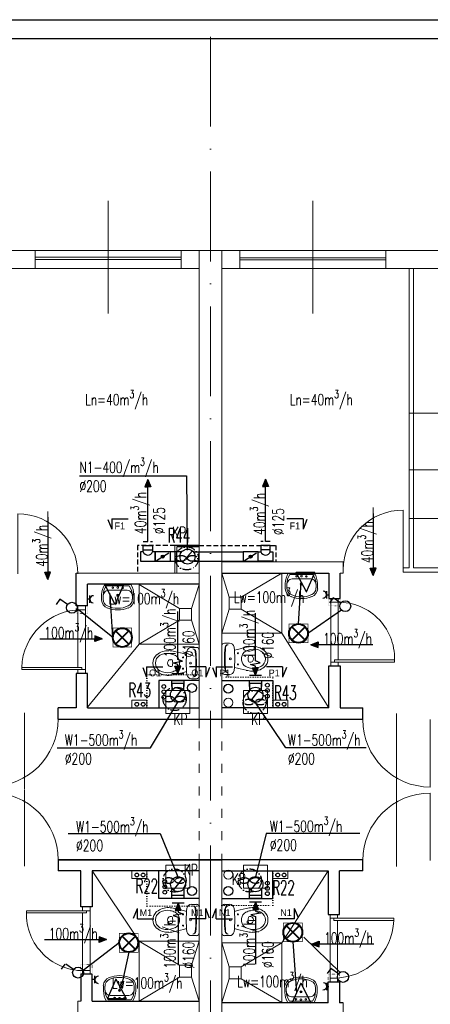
# Model space of a CAD drawing. Header units: millimetres. Extents: x -6513 to 30474, y -6915 to 65597.
# Tile 149 of 256: x -1906 to -1358, y 19491 to 20806. Entities that reach past the tile are written whole.
import ezdxf
from ezdxf.enums import TextEntityAlignment as Align

# ---------------------------------------------------------------- set-up
doc = ezdxf.new("R2010")
doc.units = ezdxf.units.MM
for name, pattern in [('ACAD_ISO03W100', [30, 12, -18]), ('ACAD_ISO10W100', [18, 12, -3, 0, -3]), ('DASHED', [19.05, 12.7, -6.35]), ('DOT', [6.35, 0, -6.35])]:
    doc.linetypes.add(name, pattern=pattern)
doc.layers.get('0').update_dxf_attribs({"color": 8})
for name, color, linetype in [('A200_General07', 8, 'Continuous'), ('A200_General08', 8, 'Continuous'), ('A270_text04', 8, 'Continuous'), ('A_obudowy', 8, 'Continuous'), ('DB_inst_pomocn', 8, 'Continuous'), ('DB_WM_nawiew-opis', 8, 'Continuous')]:
    doc.layers.add(name, color=color, linetype=linetype)
for name, color, linetype, lineweight in [('A_cienka', 8, 'Continuous', 5), ('A_linia przekroj', 8, 'Continuous', 25), ('A_osie', 8, 'ACAD_ISO10W100', 5), ('A_przerywana', 8, 'ACAD_ISO03W100', 5), ('A_widok', 8, 'Continuous', 13), ('cieńkie', 8, 'Continuous', 9), ('DB-WM-nawiew-opis', 8, 'Continuous', 25), ('DB-WM-nawiew-opis-odnośnik', 8, 'Continuous', 30), ('DB-WM-wywiew-opis', 8, 'Continuous', 25), ('DB-WM-wywiew-opis-odnośnik', 8, 'Continuous', 30), ('DB_WM_nawiew', 8, 'Continuous', 30), ('DB_WM_wywiew', 8, 'Continuous', 30), ('DB_WM_ścianka nowa', 8, 'Continuous', 25), ('E_gniazda wtykowe', 1, 'Continuous', 30), ('E_oświetlenie', 1, 'Continuous', 30), ('E_technologia', 1, 'ACAD_ISO10W100', 30), ('noew ściany archwig', 8, 'Continuous', 9), ('R-TABELKA', 8, 'Continuous', 25), ('snitarne archwig nowe', 8, 'Continuous', 9), ('Stolarka ARCHWIG', 8, 'Continuous', 5), ('widokowe ARCHWIG', 8, 'Continuous', 5), ('wyburzenia', 8, 'DOT', 20), ('Ściany ARCHWIG', 8, 'Continuous', 30)]:
    doc.layers.add(name, color=color, linetype=linetype, lineweight=lineweight)
doc.styles.add('BRH', font='txt')
doc.styles.add('SIMPLEXD', font='SIMPLEX.SHX', dxfattribs={"width": 0.6})
doc.styles.get("Standard").update_dxf_attribs({"font": 'txt.shx', "width": 0.9})

# ---------------------------------------------------------------- blocks, each defined once
blk = doc.blocks.new('drzwi schem')
at = {"color": 252, "ltscale": 10}
blk.add_line((0.5, -0.093), (0.5, 1.04), dxfattribs=at)
at = {"color": 252}
blk.add_line((0, 0), (0, 1), dxfattribs=at)
blk.add_arc((0, 0), 1, 0, 90, dxfattribs=at)
blk = doc.blocks.new('klop oli 2')
at = {"layer": 'snitarne archwig nowe', "color": 252}
for p, q in [((0, 17.2), (0, 0)), ((3.8, 20.9), (10.5, 20.9)), ((0, -17.2), (0, 0)), ((3.8, 0), (3.8, 1)), ((3.8, 0), (3.8, -1)), ((38.9, 4.5), (37, 4.5)), ((38.9, -4.5), (37, -4.5)), ((3.8, -20.9), (10.5, -20.9))]:
    blk.add_line(p, q, dxfattribs=at)
for centre, radius in [((11.5, 0), 1.27), ((11.5, 0), 1.27), ((21.6, 7.5), 0.706), ((21.6, -7.5), 0.706)]:
    blk.add_circle(centre, radius, dxfattribs=at)
for centre, radius, start, end in [((3.8, 17.2), 3.76, 90, 180), ((144.9, 0), 141.2, 173.7281, 180), ((144.9, 0), 140.5, 173.6694, 180), ((8.4, 15), 3.76, 90, 173.7281), ((9, 15.1), 3.76, 100.2428, 173.7859), ((10.5, 14.9), 6.02, 6.7931, 90), ((-114.7, 0), 132.1, 0, 6.7931), ((80, -215.2), 235.3, 101.5744, 105.544), ((44.8, -39.8), 56.5, 94.3794, 102.2907), ((41.4, -8), 24.5, 51.2869, 92.3028), ((144.9, 0), 141.2, 180, 186.2719), ((144.9, 0), 140.5, 180, 186.3306), ((-114.7, 0), 132.1, 353.2069, 0), ((43.3, 0), 16.9, 173.7581, 180), ((43.3, 0), 16.9, 180, 186.2419), ((37.3, 0.7), 10.9, 117.4027, 173.7581), ((43.1, -10.6), 23.5, 101.6195, 117.4027), ((63.6, 0), 28.2, 173.3508, 180), ((63.6, 0), 28.2, 180, 186.6492), ((37, 3.1), 1.41, 90, 173.3508), ((42.4, -7.4), 20.3, 60.8839, 101.6195), ((38.9, 1.7), 2.82, 36.8699, 90), ((36.6, 0), 5.65, 0, 36.8699), ((36.6, 0), 5.65, 323.1301, 0), ((46.6, 0), 11.8, 0, 60.8839), ((46.6, 0), 11.8, 299.1161, 0), ((46.6, 0), 15.1, 0, 47.5638), ((46.6, 0), 15.1, 312.4362, 0), ((80, 215.2), 235.3, 254.456, 258.4256), ((37.3, -0.7), 10.9, 186.2419, 242.5973), ((43.1, 10.6), 23.5, 242.5973, 258.3805), ((37, -3.1), 1.41, 186.6492, 270), ((42.4, 7.4), 20.3, 258.3805, 299.1161), ((38.9, -1.7), 2.82, 270, 323.1301), ((41.4, 8), 24.5, 267.6972, 308.7131), ((3.8, -17.2), 3.76, 180, 270), ((8.4, -15), 3.76, 186.2719, 270), ((9, -15.1), 3.76, 186.2141, 259.7572), ((10.5, -14.9), 6.02, 270, 353.2069), ((44.8, 39.8), 56.5, 257.7093, 265.6206)]:
    blk.add_arc(centre, radius, start, end, dxfattribs=at)
blk = doc.blocks.new('umywalka oli2')
at = {"layer": 'snitarne archwig nowe', "color": 252}
for p, q in [((0, 17.6), (0, 0)), ((2, 15.4), (2, 0)), ((20.9, 21.6), (13.7, 21.6)), ((0, 0), (0, -17.6)), ((2, 0), (2, -15.4)), ((7.9, 0), (7.9, 10.8)), ((7.9, -10.8), (7.9, 0)), ((13.7, -21.6), (20.9, -21.6))]:
    blk.add_line(p, q, dxfattribs=at)
for centre, radius in [((4.1, 0), 1.11), ((4.5, 6.6), 0.994), ((14.5, 0), 1.48), ((14.5, 0), 0.946), ((4.5, -6.6), 0.994)]:
    blk.add_circle(centre, radius, dxfattribs=at)
for centre, radius, start, end in [((15.6, -9.9), 31.5, 93.3155, 119.5931), ((14.2, -1.1), 20.5, 88.5847, 126.5008), ((15.3, 12), 7.48, 91.7023, 188.8292), ((17.3, -1.9), 21.5, 82.9063, 97.0937), ((20.4, 10.2), 9.2, 23.1986, 92.7468), ((20.2, 9.5), 12.2, 20.9395, 86.4287), ((-1.2, 0), 33.1, 360, 24.6987), ((-3.2, 0), 37.4, 360, 21.6896), ((-1.2, 0), 33.1, 335.3013, 0), ((-3.2, 0), 37.4, 338.3104, 0), ((15.3, -12), 7.48, 171.1708, 268.2977), ((15.6, 9.9), 31.5, 240.4069, 266.6845), ((14.2, 1.1), 20.5, 233.4992, 271.4153), ((17.3, 1.9), 21.5, 262.9063, 277.0937), ((20.4, -10.2), 9.2, 267.2532, 336.8014), ((20.2, -9.5), 12.2, 273.5713, 339.0605)]:
    blk.add_arc(centre, radius, start, end, dxfattribs=at)
blk = doc.blocks.new('A$C2355049C')
at = {"layer": 'DB-WM-nawiew-opis-odnośnik'}
h = blk.add_hatch(color=256, dxfattribs=at)
h.paths.add_polyline_path([(0, -9.8), (3.9, -9.8), (0, 0)])
h.paths.add_polyline_path([(0, 0), (-3.9, -9.8), (0, -9.8)])
at = {"layer": 'DB-WM-nawiew-opis-odnośnik', "flags": 128}
for points in [[(0, 0), (-3.9, -9.8), (0, -9.8)], [(0, -82.9), (0, 0)], [(0, 0), (3.9, -9.8), (0, -9.8)]]:
    blk.add_lwpolyline(points, dxfattribs=at)
blk = doc.blocks.new('A$C620C4C60')
at = {"layer": 'DB-WM-wywiew-opis-odnośnik'}
h = blk.add_hatch(color=256, dxfattribs=at)
h.paths.add_polyline_path([(0, 0), (9.8, 3.9), (9.8, 0)])
h.paths.add_polyline_path([(9.8, 0), (9.8, -3.9), (0, 0)])
at = {"layer": 'DB-WM-wywiew-opis-odnośnik', "flags": 128}
for points in [[(0, 0), (9.8, 3.9), (9.8, 0)], [(0, 0), (12.1, 0)], [(0, 0), (9.8, -3.9), (9.8, 0)], [(12.1, 0), (14.4, -6.5), (16.6, 6.4), (18.9, 0)], [(18.9, 0), (82.9, 0)]]:
    blk.add_lwpolyline(points, dxfattribs=at)
blk = doc.blocks.new('Sect Mk right')
at = {"layer": 'A200_General07', "color": 1}
for p, q in [((0, 6.01), (0, -0.21)), ((0, 6.01), (3.92, 6.01)), ((0.29, 7.48), (3.92, 6.01))]:
    blk.add_line(p, q, dxfattribs=at)
at = {"layer": 'A270_text04', "color": 0, "style": 'BRH'}
blk.add_attdef('-', text='', height=4.51, dxfattribs=at).set_placement((1.77, 1.49), align=Align.MIDDLE)
blk = doc.blocks.new('gw1')
at = {"layer": 'E_gniazda wtykowe'}
for p, q in [((99083.8, 55839.3), (99080.1, 55839.3)), ((99083.8, 55833.1), (99083.8, 55845.4))]:
    blk.add_line(p, q, dxfattribs=at)
blk.add_arc((99089.8, 55839), 6.04, 87.7958, 267.7958, dxfattribs=at)
blk = doc.blocks.new('raster')
at = {"layer": 'E_oświetlenie', "lineweight": 40}
for p, q in [((-21.2, 21.2), (21.2, -21.2)), ((21.2, 21.2), (-21.2, -21.2))]:
    blk.add_line(p, q, dxfattribs=at)
at = {"layer": 'E_oświetlenie', "const_width": 2}
blk.add_lwpolyline([(-30, -30), (30, -30), (30, 30), (-30, 30)], close=True, dxfattribs=at)
at = {"layer": 'E_oświetlenie', "lineweight": 40}
blk.add_circle((0, 0), 30, dxfattribs=at)

msp = doc.modelspace()

# ---------------------------------------------------------------- hatches: boundary and pattern name
at = {"layer": 'DB_WM_nawiew'}
h = msp.add_hatch(color=256, dxfattribs=at)
edge = h.paths.add_edge_path()
edge.add_arc((-1715.052, 20088.577), 2, 0, 360)
h = msp.add_hatch(color=256, dxfattribs=at)
edge = h.paths.add_edge_path()
edge.add_arc((-1597.841, 20088.577), 2, 0, 360)

# ---------------------------------------------------------------- linework, layer by layer
at = {"layer": 'A_cienka', "ltscale": 10}
for p, q in [((-1787.946, 20413.178), (-1787.946, 20563.975)), ((-1514.946, 20413.178), (-1514.946, 20563.975))]:
    msp.add_line(p, q, dxfattribs=at)
at = {"layer": 'A_cienka'}
for p, q in [((-2776.446, 20497.577), (2360.554, 20497.577)), ((-2776.446, 20497.577), (4647.554, 20497.577)), ((-1885.446, 20488.577), (-1690.446, 20488.577)), ((-1885.446, 20485.577), (-1690.446, 20485.577)), ((-1417.446, 20487.734), (-1612.446, 20487.734)), ((-1417.446, 20484.734), (-1612.446, 20484.734)), ((-2206.446, 20473.577), (-1666.446, 20473.577)), ((-1636.446, 20473.577), (-1096.446, 20473.577)), ((-1336.446, 20280.329), (-1386.446, 20280.329)), ((-1336.446, 20204.248), (-1386.446, 20204.248)), ((-1336.446, 20139.439), (-1386.446, 20139.439))]:
    msp.add_line(p, q, dxfattribs=at)
at = {"layer": 'A_linia przekroj'}
for p, q in [((-1854.661, 19871.577), (-1854.661, 19886.577)), ((-1478.446, 19886.577), (-1448.232, 19886.577)), ((-1448.232, 19871.577), (-1448.232, 19886.577)), ((-1854.661, 19871.577), (-1636.446, 19871.577)), ((-1854.661, 19871.577), (-1448.232, 19871.577)), ((-1854.661, 19683.577), (-1636.446, 19683.577)), ((-1854.661, 19683.577), (-1854.661, 19668.577)), ((-1448.216, 19683.577), (-1854.661, 19683.577)), ((-1448.216, 19668.577), (-1448.216, 19683.577)), ((-1824.446, 19668.577), (-1854.661, 19668.577)), ((-1448.216, 19668.577), (-1479.446, 19668.577)), ((-1474.353, 19492.577), (-1479.446, 19492.577))]:
    msp.add_line(p, q, dxfattribs=at)
at = {"layer": 'A_obudowy', "linetype": 'DASHED', "ltscale": 0.5}
for p, q in [((-1698.946, 20103.577), (-1748.752, 20103.577)), ((-1748.752, 20103.577), (-1748.752, 20066.577)), ((-1666.446, 20103.577), (-1564.141, 20103.577)), ((-1564.141, 20103.577), (-1564.141, 20081.577))]:
    msp.add_line(p, q, dxfattribs=at)
at = {"layer": 'A_obudowy', "linetype": 'ByBlock'}
for p, q in [((-1666.446, 20103.577), (-1698.946, 20103.577)), ((-1666.446, 20101.577), (-1696.446, 20101.577))]:
    msp.add_line(p, q, dxfattribs=at)
at = {"layer": 'A_osie', "ltscale": 10}
msp.add_line((-1651.446, 19042.134), (-1651.446, 20794.193), dxfattribs=at)
at = {"layer": 'A_przerywana', "linetype": 'ByBlock'}
for p, q in [((-1698.946, 20103.577), (-1698.946, 20066.577)), ((-1696.446, 20101.577), (-1696.446, 20066.577))]:
    msp.add_line(p, q, dxfattribs=at)
at = {"layer": 'A_przerywana'}
for p, q in [((-1666.446, 19871.577), (-1666.446, 19683.577)), ((-1636.446, 19871.577), (-1636.446, 19683.577))]:
    msp.add_line(p, q, dxfattribs=at)
at = {"layer": 'A_przerywana', "color": 252}
for p, q in [((-1666.446, 19871.577), (-1666.446, 19683.577)), ((-1666.446, 19871.577), (-1666.446, 19683.577)), ((-1636.446, 19871.577), (-1636.446, 19683.577)), ((-1636.446, 19871.577), (-1636.446, 19683.577))]:
    msp.add_line(p, q, dxfattribs=at)
at = {"layer": 'A_widok', "ltscale": 5}
for p, q in [((-1666.446, 20497.577), (-1666.446, 19991.577)), ((-1666.446, 20497.577), (-1636.446, 20497.577)), ((-1636.446, 20497.577), (-1636.446, 19991.577)), ((-1386.446, 20472.734), (-1386.446, 20073.734)), ((-1380.446, 20472.734), (-1380.446, 20073.734)), ((-1666.446, 19871.577), (-1666.446, 20140.363)), ((-1636.446, 19871.577), (-1636.446, 20140.111)), ((-1474.303, 20081.577), (-1636.396, 20081.577)), ((-1474.303, 20081.577), (-1474.303, 20066.577)), ((-1386.446, 20073.734), (-1394.353, 20073.734)), ((-1394.353, 20073.734), (-1394.353, 20067.734)), ((-1342.446, 20073.734), (-1380.446, 20073.734)), ((-1830.446, 20066.577), (-1666.446, 20066.577)), ((-1474.303, 20066.577), (-1478.446, 20066.577)), ((-1336.446, 20067.734), (-1394.353, 20067.734)), ((-1666.446, 19683.577), (-1666.446, 19414.79)), ((-1636.446, 19683.577), (-1636.446, 19415.042)), ((-1666.446, 19057.577), (-1666.446, 19563.577)), ((-1636.446, 19057.577), (-1636.446, 19563.577)), ((-1828.546, 19479.577), (-1828.54, 19494.577)), ((-1828.54, 19494.577), (-1824.446, 19494.577)), ((-1474.353, 19480.577), (-1474.353, 19492.577))]:
    msp.add_line(p, q, dxfattribs=at)
for points in [[(-1987.446, 20497.577), (-1885.446, 20497.577), (-1885.446, 20473.577), (-1987.446, 20473.577)], [(-1666.446, 20473.577), (-1690.446, 20473.577), (-1690.446, 20497.577), (-1666.446, 20497.577)], [(-1636.446, 20473.577), (-1612.446, 20473.577), (-1612.446, 20497.577), (-1636.446, 20497.577)], [(-1417.446, 20497.577), (-1315.446, 20497.577), (-1315.446, 20473.577), (-1417.446, 20473.577)]]:
    msp.add_lwpolyline(points, close=True, dxfattribs=at)
at = {"layer": 'cieńkie'}
for p, q in [((-1711.033, 19909.769), (-1679.033, 19909.769)), ((-1711.033, 19878.769), (-1711.033, 19909.769)), ((-1708.533, 19909.769), (-1681.533, 19909.769)), ((-1679.033, 19909.769), (-1679.033, 19878.769)), ((-1607.541, 19878.769), (-1607.541, 19909.769)), ((-1607.541, 19909.769), (-1575.541, 19909.769)), ((-1605.041, 19909.769), (-1578.041, 19909.769)), ((-1575.541, 19909.769), (-1575.541, 19878.769)), ((-1679.033, 19878.769), (-1679.033, 19892.769)), ((-1575.541, 19878.769), (-1575.541, 19892.769)), ((-1711.033, 19878.769), (-1697.033, 19878.769)), ((-1679.033, 19878.769), (-1711.033, 19878.769)), ((-1702.033, 19878.769), (-1688.033, 19878.769)), ((-1575.541, 19878.769), (-1607.541, 19878.769)), ((-1598.541, 19878.769), (-1584.541, 19878.769)), ((-1711.033, 19645.577), (-1711.033, 19676.577)), ((-1711.033, 19676.577), (-1679.033, 19676.577)), ((-1708.533, 19676.577), (-1681.533, 19676.577)), ((-1679.033, 19676.577), (-1679.033, 19645.577)), ((-1679.033, 19676.577), (-1679.033, 19645.577)), ((-1607.541, 19645.577), (-1607.541, 19676.577)), ((-1607.541, 19676.577), (-1575.541, 19676.577)), ((-1605.041, 19676.577), (-1578.041, 19676.577)), ((-1575.541, 19676.577), (-1575.541, 19645.577)), ((-1679.033, 19645.577), (-1679.033, 19659.577)), ((-1679.033, 19645.577), (-1679.033, 19659.577)), ((-1575.541, 19645.577), (-1575.541, 19659.577)), ((-1711.033, 19645.577), (-1697.033, 19645.577)), ((-1679.033, 19645.577), (-1711.033, 19645.577)), ((-1679.033, 19645.577), (-1711.033, 19645.577)), ((-1702.033, 19645.577), (-1688.033, 19645.577)), ((-1702.033, 19645.577), (-1688.033, 19645.577)), ((-1607.541, 19645.577), (-1593.541, 19645.577)), ((-1575.541, 19645.577), (-1607.541, 19645.577)), ((-1575.541, 19645.577), (-1607.541, 19645.577)), ((-1598.541, 19645.577), (-1584.541, 19645.577)), ((-1598.541, 19645.577), (-1584.541, 19645.577))]:
    msp.add_line(p, q, dxfattribs=at)
for centre in [(-1627.605, 19893.456), (-1627.605, 19663.644)]:
    msp.add_circle(centre, 6, dxfattribs=at)
at = {"layer": 'DB-WM-nawiew-opis'}
msp.add_lwpolyline([(-1826.212, 20196.641), (-1683.468, 20196.641), (-1682.625, 20097.239)], dxfattribs=at)
at = {"layer": 'DB-WM-wywiew-opis'}
for points in [[(-1855.916, 19832.956), (-1731.555, 19832.956), (-1695.033, 19894.269)], [(-1443.895, 19832.956), (-1551.019, 19832.956), (-1591.86, 19894.269)], [(-1841.226, 19718.829), (-1718.693, 19718.829), (-1694.878, 19660.949)], [(-1452.185, 19718.829), (-1576.99, 19718.829), (-1591.385, 19660.949)]]:
    msp.add_lwpolyline(points, dxfattribs=at)
at = {"layer": 'DB_inst_pomocn'}
for centre, radius in [((-1713.778, 19915.032), 2.5), ((-1676.264, 19913.218), 6), ((-1627.758, 19912.019), 6), ((-1575.541, 19916.754), 2.5), ((-1713.778, 19907.976), 2.5), ((-1713.778, 19900.805), 2.5), ((-1575.541, 19909.769), 2.5), ((-1575.541, 19902.065), 2.5), ((-1712.43, 19654.467), 2.5), ((-1712.43, 19647.297), 2.5), ((-1575.541, 19652.363), 2.5), ((-1712.43, 19640.24), 2.5), ((-1676.264, 19641.935), 6), ((-1627.758, 19641.935), 6), ((-1575.541, 19645.384), 2.5), ((-1575.541, 19645.378), 2.5), ((-1575.541, 19638.328), 2.5)]:
    msp.add_circle(centre, radius, dxfattribs=at)
at = {"layer": 'DB_WM_nawiew', "linetype": 'DASHED', "ltscale": 0.5}
for points in [[(-1741.152, 20108.577), (-1728.652, 20108.577)], [(-1571.741, 20108.577), (-1584.241, 20108.577)]]:
    msp.add_lwpolyline(points, dxfattribs=at)
at = {"layer": 'DB_WM_nawiew'}
for points in [[(-1741.152, 20097.324), (-1741.152, 20103.577), (-1728.652, 20103.577), (-1728.652, 20097.324)], [(-1741.152, 20094.827), (-1741.152, 20097.577), (-1728.652, 20097.577), (-1728.652, 20094.827)], [(-1571.741, 20097.577), (-1571.741, 20103.577), (-1584.241, 20103.577), (-1584.241, 20097.577)], [(-1571.741, 20094.827), (-1571.741, 20097.577), (-1584.241, 20097.577), (-1584.241, 20094.827)], [(-1744.752, 20082.327), (-1725.052, 20082.327), (-1725.052, 20094.827), (-1728.652, 20094.827)], [(-1741.152, 20094.827), (-1744.752, 20094.827), (-1744.752, 20082.327)], [(-1705.052, 20094.827), (-1725.052, 20094.827), (-1725.052, 20082.327), (-1705.052, 20082.327)], [(-1723.281, 20083.434), (-1707.16, 20093.51)], [(-1691.052, 20094.827), (-1705.052, 20094.827), (-1705.052, 20082.327), (-1691.052, 20082.327)], [(-1689.917, 20094.88), (-1697.111, 20094.88), (-1697.111, 20082.38), (-1689.917, 20082.38)], [(-1688.822, 20081.217), (-1675.399, 20096.043)], [(-1674.304, 20094.88), (-1667.111, 20094.88), (-1667.111, 20082.38), (-1674.304, 20082.38)], [(-1673.052, 20094.827), (-1607.841, 20094.827)], [(-1587.841, 20094.827), (-1607.841, 20094.827), (-1607.841, 20082.327), (-1587.841, 20082.327)], [(-1606.07, 20083.434), (-1589.948, 20093.51)], [(-1568.141, 20082.327), (-1587.841, 20082.327), (-1587.841, 20094.827), (-1584.241, 20094.827)], [(-1571.741, 20094.827), (-1568.141, 20094.827), (-1568.141, 20082.327)], [(-1673.052, 20082.327), (-1607.841, 20082.327)]]:
    msp.add_lwpolyline(points, dxfattribs=at)
at = {"layer": 'DB_WM_nawiew', "color": 1}
msp.add_circle((-1682.052, 20088.577), 10, dxfattribs=at)
at = {"layer": 'DB_WM_nawiew'}
for centre in [(-1715.052, 20088.577), (-1597.841, 20088.577)]:
    msp.add_circle(centre, 2, dxfattribs=at)
for centre in [(-1734.902, 20097.057), (-1577.991, 20097.057)]:
    msp.add_arc(centre, 6.636, 199.636833, 340.363167, dxfattribs=at)
at = {"layer": 'DB_WM_wywiew'}
for points in [[(-1703.005, 19932.228), (-1687.005, 19932.228)], [(-1599.513, 19930.228), (-1583.513, 19930.228)], [(-1703.033, 19914.877), (-1703.033, 19923.077), (-1687.033, 19923.077), (-1687.033, 19914.877)], [(-1687.033, 19910.077), (-1687.033, 19919.077), (-1703.033, 19919.077), (-1703.033, 19910.077)], [(-1599.541, 19914.877), (-1599.541, 19922.889), (-1583.541, 19922.889), (-1583.541, 19914.877)], [(-1583.541, 19910.077), (-1583.541, 19919.077), (-1599.541, 19919.077), (-1599.541, 19910.077)], [(-1701.068, 19896.095), (-1688.687, 19911.802)], [(-1597.576, 19896.095), (-1585.194, 19911.802)], [(-1700.913, 19642.968), (-1688.531, 19658.674)], [(-1597.576, 19643.095), (-1585.194, 19658.802)], [(-1686.878, 19644.949), (-1686.878, 19635.949), (-1702.878, 19635.949), (-1702.878, 19644.949)], [(-1686.878, 19640.277), (-1686.878, 19631.949), (-1702.878, 19631.949), (-1702.878, 19640.277)], [(-1583.541, 19644.821), (-1583.541, 19635.821), (-1599.541, 19635.821), (-1599.541, 19644.821)], [(-1686.75, 19625.733), (-1702.75, 19625.733)], [(-1583.541, 19635.821), (-1583.541, 19631.821), (-1599.541, 19631.821), (-1599.541, 19636.049)], [(-1583.257, 19626.821), (-1599.257, 19626.821)]]:
    msp.add_lwpolyline(points, dxfattribs=at)
at = {"layer": 'DB_WM_wywiew', "color": 240}
msp.add_circle((-1682.052, 20088.577), 10, dxfattribs=at)
at = {"layer": 'DB_WM_wywiew', "color": 1}
for centre in [(-1694.878, 19903.949), (-1591.385, 19903.949), (-1694.722, 19650.821), (-1591.385, 19650.949)]:
    msp.add_circle(centre, 10, dxfattribs=at)
at = {"layer": 'DB_WM_ścianka nowa'}
for points in [[(-1666.446, 19923.077), (-1720.446, 19923.077), (-1720.446, 19886.577)], [(-1636.446, 19922.889), (-1568.446, 19922.889), (-1568.446, 19886.577)], [(-1666.446, 19631.949), (-1720.446, 19631.949), (-1720.446, 19668.577)], [(-1636.446, 19631.821), (-1568.446, 19631.821), (-1568.446, 19668.577)]]:
    msp.add_lwpolyline(points, dxfattribs=at)
at = {"layer": 'E_oświetlenie'}
for p, q in [((-1523.483, 20041.429), (-1537.024, 20067.482)), ((-1512.24, 20067.127), (-1537.024, 20067.482)), ((-1523.483, 20041.429), (-1512.24, 20067.127)), ((-1778.532, 20024.509), (-1792.072, 20050.562)), ((-1767.288, 20050.206), (-1792.072, 20050.562)), ((-1778.532, 20024.509), (-1767.288, 20050.206)), ((-1534.04, 19998.599), (-1530.253, 20054.456)), ((-1852.432, 20031.491), (-1857.133, 20024.715)), ((-1842.14, 20024.351), (-1852.432, 20031.491)), ((-1781.651, 19980.379), (-1785.302, 20037.535)), ((-1487.875, 20033.605), (-1492.576, 20026.829)), ((-1477.583, 20026.465), (-1487.875, 20033.605)), ((-1781.651, 19980.379), (-1827.343, 20017.334)), ((-1476.708, 20017.16), (-1521.44, 19985.999)), ((-1773.115, 19572.721), (-1821.299, 19535.459)), ((-1541.533, 19574.053), (-1536.665, 19505.778)), ((-1527.031, 19580), (-1478.563, 19533.117)), ((-1760.515, 19560.121), (-1770.843, 19511.148)), ((-1845.695, 19544.088), (-1850.396, 19537.312)), ((-1834.01, 19536.948), (-1844.302, 19544.088)), ((-1490.906, 19538.282), (-1495.607, 19531.506)), ((-1480.613, 19531.142), (-1490.906, 19538.282)), ((-1777.613, 19524.174), (-1788.856, 19498.477)), ((-1777.613, 19524.174), (-1764.073, 19498.121)), ((-1531.043, 19518.626), (-1542.286, 19492.929)), ((-1531.043, 19518.626), (-1517.503, 19492.574)), ((-1788.856, 19498.477), (-1764.073, 19498.121)), ((-1542.286, 19492.929), (-1517.503, 19492.574))]:
    msp.add_line(p, q, dxfattribs=at)
at = {"layer": 'E_oświetlenie', "const_width": 1.05}
for points in [[(-1537.024, 20067.482), (-1523.483, 20041.429), (-1512.24, 20067.127)], [(-1792.072, 20050.562), (-1778.532, 20024.509), (-1767.288, 20050.206)], [(-1764.073, 19498.121), (-1777.613, 19524.174), (-1788.856, 19498.477)], [(-1517.503, 19492.574), (-1531.043, 19518.626), (-1542.286, 19492.929)]]:
    msp.add_lwpolyline(points, close=True, dxfattribs=at)
at = {"layer": 'E_oświetlenie'}
for centre in [(-1836.182, 20020.217), (-1471.624, 20022.331), (-1828.052, 19532.814), (-1474.655, 19527.008)]:
    msp.add_circle(centre, 7.252, dxfattribs=at)
at = {"layer": 'E_technologia'}
for p, q in [((-1684.181, 20087.591), (-1681.776, 20084.811)), ((-1681.776, 20087.591), (-1684.181, 20084.811)), ((-1700.452, 19899.644), (-1698.047, 19896.865)), ((-1698.047, 19899.644), (-1700.452, 19896.865)), ((-1593.824, 19895.649), (-1591.42, 19892.87)), ((-1591.42, 19895.649), (-1593.824, 19892.87)), ((-1700.696, 19657.272), (-1698.292, 19654.493)), ((-1698.292, 19657.272), (-1700.696, 19654.493)), ((-1600.17, 19657.272), (-1597.766, 19654.493)), ((-1597.766, 19657.272), (-1600.17, 19654.493))]:
    msp.add_line(p, q, dxfattribs=at)
for centre in [(-1682.979, 20086.201), (-1699.25, 19898.255), (-1592.622, 19894.26), (-1699.494, 19655.882), (-1598.968, 19655.882)]:
    msp.add_circle(centre, 15.427, dxfattribs=at)
for centre, start_param, end_param in [((-1690.605, 20086.201), 3.54986568, 9.01650493), ((-1675.352, 20086.201), 0.40827303, 5.87491228), ((-1706.877, 19898.255), 3.54986568, 9.01650493), ((-1691.623, 19898.255), 0.40827303, 5.87491228), ((-1600.249, 19894.26), 3.54986568, 9.01650493), ((-1584.995, 19894.26), 0.40827303, 5.87491228), ((-1707.121, 19655.882), 3.54986568, 9.01650493), ((-1691.867, 19655.882), 0.40827303, 5.87491228), ((-1606.595, 19655.882), 3.54986568, 9.01650493), ((-1591.341, 19655.882), 0.40827303, 5.87491228)]:
    msp.add_ellipse(centre, major_axis=(-7, 0), ratio=0.5, start_param=start_param, end_param=end_param, dxfattribs=at)
at = {"layer": 'R-TABELKA'}
for p, q in [((-3136.084, 20805.732), (8327.828, 20805.732)), ((-3011.084, 20780.732), (8302.828, 20780.732))]:
    msp.add_line(p, q, dxfattribs=at)
at = {"layer": 'snitarne archwig nowe'}
for p, q in [((-1556.29, 19986.421), (-1493.446, 19886.577)), ((-1746.603, 19971.421), (-1815.446, 19887.335)), ((-1746.603, 19574.733), (-1809.446, 19668.577))]:
    msp.add_line(p, q, dxfattribs=at)
for points in [[(-1636.446, 19986.421), (-1556.29, 19986.421), (-1556.29, 20066.577)], [(-1626.29, 20034.421), (-1636.29, 20066.421)], [(-1610.29, 20034.421), (-1556.29, 20066.421)], [(-1746.603, 20051.577), (-1746.603, 19971.421), (-1666.446, 19971.421)], [(-1692.603, 20019.421), (-1746.603, 20051.421)], [(-1676.603, 20019.421), (-1666.603, 20051.421)], [(-1626.29, 20018.421), (-1636.29, 19986.421)], [(-1610.29, 20018.421), (-1556.29, 19986.421)], [(-1692.603, 20003.421), (-1746.603, 19971.421)], [(-1676.603, 20003.421), (-1666.603, 19971.421)], [(-1556.29, 19572.733), (-1494.446, 19668.577)], [(-1746.603, 19494.577), (-1746.603, 19574.733), (-1666.446, 19574.733)], [(-1692.603, 19542.733), (-1746.603, 19574.733)], [(-1676.603, 19542.733), (-1666.603, 19574.733)], [(-1636.446, 19572.733), (-1556.29, 19572.733), (-1556.29, 19492.577)], [(-1626.29, 19540.733), (-1636.29, 19572.733)], [(-1610.29, 19540.733), (-1556.29, 19572.733)], [(-1692.603, 19526.733), (-1746.603, 19494.733)], [(-1676.603, 19526.733), (-1666.603, 19494.733)], [(-1626.29, 19524.733), (-1636.29, 19492.733)], [(-1610.29, 19524.733), (-1556.29, 19492.733)]]:
    msp.add_lwpolyline(points, dxfattribs=at)
for points in [[(-1626.29, 20018.421), (-1610.29, 20018.421), (-1610.29, 20034.421), (-1626.29, 20034.421)], [(-1676.603, 20019.421), (-1692.603, 20019.421), (-1692.603, 20003.421), (-1676.603, 20003.421)], [(-1676.603, 19542.733), (-1692.603, 19542.733), (-1692.603, 19526.733), (-1676.603, 19526.733)], [(-1626.29, 19524.733), (-1610.29, 19524.733), (-1610.29, 19540.733), (-1626.29, 19540.733)]]:
    msp.add_lwpolyline(points, close=True, dxfattribs=at)
at = {"layer": 'Stolarka ARCHWIG'}
for p, q in [((-1903.257, 19937.577), (-1903.257, 19940.577)), ((-1903.257, 19940.577), (-1823.257, 19940.577)), ((-1903.257, 19940.577), (-1903.257, 19937.577)), ((-1823.257, 19940.577), (-1823.257, 19937.577)), ((-1405.946, 19950.577), (-1485.946, 19950.577)), ((-1485.946, 19950.577), (-1485.946, 19947.577)), ((-1485.946, 19947.577), (-1405.946, 19947.577)), ((-1405.946, 19947.577), (-1405.946, 19950.577)), ((-1823.257, 19937.577), (-1903.257, 19937.577)), ((-1816.946, 19615.577), (-1896.946, 19615.577)), ((-1896.946, 19612.577), (-1896.946, 19615.577)), ((-1896.946, 19612.577), (-1816.946, 19612.577)), ((-1816.946, 19612.577), (-1816.946, 19615.577)), ((-1486.946, 19602.577), (-1486.946, 19605.577)), ((-1486.946, 19602.577), (-1486.946, 19605.577)), ((-1486.946, 19605.577), (-1406.946, 19605.577)), ((-1406.946, 19602.577), (-1486.946, 19602.577)), ((-1406.946, 19605.577), (-1406.946, 19602.577))]:
    msp.add_line(p, q, dxfattribs=at)
for points in [[(-1485.946, 20027.577), (-1480.946, 20027.577), (-1480.946, 20032.577), (-1490.946, 20032.577), (-1490.946, 20027.577), (-1483.446, 20027.577)], [(-1485.946, 20027.577), (-1480.946, 20027.577), (-1480.946, 20032.577), (-1490.946, 20032.577), (-1490.946, 20027.577), (-1483.446, 20027.577)], [(-1823.257, 20017.577), (-1828.257, 20017.577), (-1828.257, 20022.577), (-1818.257, 20022.577), (-1818.257, 20017.577), (-1825.757, 20017.577)], [(-1490.946, 19947.577), (-1490.946, 20027.577)], [(-1480.946, 20027.749), (-1480.946, 19950.577)], [(-1828.257, 20017.577), (-1828.257, 19940.577)], [(-1818.257, 20017.577), (-1818.257, 19937.577)], [(-1485.946, 19942.577), (-1480.946, 19942.577), (-1480.946, 19947.577), (-1490.946, 19947.577), (-1490.946, 19942.577), (-1483.446, 19942.577)], [(-1823.257, 19932.577), (-1828.257, 19932.577), (-1828.257, 19937.577), (-1818.257, 19937.577), (-1818.257, 19932.577), (-1825.757, 19932.577)], [(-1816.946, 19620.577), (-1811.946, 19620.577), (-1811.946, 19615.577), (-1821.946, 19615.577), (-1821.946, 19620.577), (-1814.446, 19620.577)], [(-1821.946, 19612.577), (-1821.946, 19535.468)], [(-1811.946, 19535.577), (-1811.946, 19615.577)], [(-1486.946, 19610.577), (-1491.946, 19610.577), (-1491.946, 19605.577), (-1481.946, 19605.577), (-1481.946, 19610.577), (-1489.446, 19610.577)], [(-1486.946, 19610.577), (-1491.946, 19610.577), (-1491.946, 19605.577), (-1481.946, 19605.577), (-1481.946, 19610.577), (-1489.446, 19610.577)], [(-1491.946, 19525.46), (-1491.946, 19605.46)], [(-1481.946, 19602.46), (-1481.946, 19525.46)], [(-1816.946, 19535.577), (-1811.946, 19535.577), (-1811.946, 19530.577), (-1821.946, 19530.577), (-1821.946, 19535.577), (-1814.446, 19535.577)], [(-1816.946, 19535.577), (-1811.946, 19535.577), (-1811.946, 19530.577), (-1821.946, 19530.577), (-1821.946, 19535.577), (-1814.446, 19535.577)], [(-1486.946, 19525.577), (-1491.946, 19525.577), (-1491.946, 19520.577), (-1481.946, 19520.577), (-1481.946, 19525.577), (-1489.446, 19525.577)]]:
    msp.add_lwpolyline(points, dxfattribs=at)
for centre, radius, start, end in [((-1480.869, 19952.794), 74.955, 358.305166, 93.884215), ((-1823.358, 19937.623), 79.953, 89.92751, 177.883109), ((-1821.09, 19611.369), 75.905, 177.955304, 273.129127), ((-1486.292, 19604.956), 79.382, 269.527921, 358.282698)]:
    msp.add_arc(centre, radius, start, end, dxfattribs=at)
at = {"layer": 'widokowe ARCHWIG'}
for p, q in [((-1736.446, 19896.577), (-1756.446, 19896.577)), ((-1756.446, 19896.577), (-1756.446, 19886.577)), ((-1756.446, 19886.577), (-1736.446, 19886.577)), ((-1736.446, 19886.577), (-1736.446, 19896.577)), ((-1548.446, 19896.577), (-1568.446, 19896.577)), ((-1568.446, 19896.577), (-1568.446, 19886.577)), ((-1568.446, 19886.577), (-1548.446, 19886.577)), ((-1548.446, 19886.577), (-1548.446, 19896.577)), ((-1756.446, 19668.577), (-1756.446, 19658.577)), ((-1732.446, 19668.577), (-1752.446, 19668.577)), ((-1736.446, 19658.577), (-1736.446, 19668.577)), ((-1548.446, 19668.577), (-1568.446, 19668.577)), ((-1568.446, 19668.577), (-1568.446, 19658.577)), ((-1548.446, 19658.577), (-1548.446, 19668.577)), ((-1756.446, 19658.577), (-1736.446, 19658.577)), ((-1568.446, 19658.577), (-1548.446, 19658.577))]:
    msp.add_line(p, q, dxfattribs=at)
at = {"layer": 'wyburzenia', "ltscale": 0.5}
for p, q in [((-1736.446, 19886.577), (-1736.446, 19930.577)), ((-1736.446, 19930.577), (-1666.446, 19930.577)), ((-1568.446, 19927.577), (-1636.446, 19927.577)), ((-1568.446, 19886.577), (-1568.446, 19927.577)), ((-1736.446, 19621.577), (-1736.446, 19668.577)), ((-1568.446, 19622.577), (-1568.446, 19668.577)), ((-1666.446, 19621.577), (-1736.446, 19621.577)), ((-1636.446, 19622.577), (-1568.446, 19622.577))]:
    msp.add_line(p, q, dxfattribs=at)
at = {"layer": 'wyburzenia', "ltscale": 0.2}
for points in [[(-1493.446, 20032.577), (-1478.446, 20032.577), (-1478.446, 20022.577), (-1493.446, 20022.577)], [(-1830.446, 20022.577), (-1815.446, 20022.577), (-1815.446, 20012.577), (-1830.446, 20012.577)], [(-1824.446, 19543.577), (-1809.446, 19543.577), (-1809.446, 19530.577), (-1824.446, 19530.577)], [(-1494.446, 19530.577), (-1479.446, 19530.577), (-1479.446, 19520.577), (-1494.446, 19520.577)]]:
    msp.add_lwpolyline(points, close=True, dxfattribs=at)
at = {"layer": 'Ściany ARCHWIG'}
for p, q in [((-1830.446, 20022.577), (-1830.446, 20066.577)), ((-1636.446, 20066.577), (-1493.446, 20066.577)), ((-1493.446, 20066.577), (-1493.446, 20032.577)), ((-1478.446, 20032.577), (-1478.446, 20066.577)), ((-1666.446, 20051.577), (-1815.446, 20051.577)), ((-1815.446, 20022.577), (-1815.446, 20051.577)), ((-1493.446, 20032.577), (-1478.446, 20032.577)), ((-1493.446, 20032.577), (-1478.446, 20032.577)), ((-1815.446, 20022.577), (-1830.446, 20022.577)), ((-1493.446, 19886.577), (-1493.446, 19942.577)), ((-1493.446, 19942.577), (-1478.446, 19942.577)), ((-1478.446, 19942.577), (-1478.446, 19886.577)), ((-1815.446, 19932.577), (-1830.446, 19932.577)), ((-1830.446, 19932.577), (-1830.446, 19886.577)), ((-1815.446, 19886.577), (-1815.446, 19932.577)), ((-1830.446, 19886.577), (-1854.661, 19886.577)), ((-1815.446, 19886.577), (-1666.446, 19886.577)), ((-1493.446, 19886.577), (-1636.446, 19886.577)), ((-1666.446, 19683.577), (-1721.446, 19683.577)), ((-1824.446, 19620.577), (-1824.446, 19668.577)), ((-1809.446, 19668.577), (-1809.446, 19620.577)), ((-1666.446, 19668.577), (-1809.446, 19668.577)), ((-1636.446, 19668.577), (-1494.446, 19668.577)), ((-1494.446, 19668.577), (-1494.446, 19610.577)), ((-1479.446, 19610.577), (-1479.446, 19668.577)), ((-1809.446, 19620.577), (-1824.446, 19620.577)), ((-1494.446, 19610.577), (-1479.446, 19610.577)), ((-1494.446, 19610.577), (-1479.446, 19610.577)), ((-1494.446, 19610.577), (-1479.446, 19610.577)), ((-1494.446, 19610.577), (-1479.446, 19610.577)), ((-1809.446, 19530.577), (-1824.446, 19530.577)), ((-1824.446, 19530.577), (-1824.446, 19494.577)), ((-1809.446, 19530.577), (-1824.446, 19530.577)), ((-1809.446, 19494.577), (-1809.446, 19530.577)), ((-1494.446, 19520.577), (-1479.446, 19520.577)), ((-1494.446, 19492.577), (-1494.446, 19520.577)), ((-1494.446, 19520.577), (-1479.446, 19520.577)), ((-1479.446, 19520.577), (-1479.446, 19492.577)), ((-1809.446, 19494.577), (-1666.446, 19494.577)), ((-1494.446, 19492.577), (-1636.446, 19492.577))]:
    msp.add_line(p, q, dxfattribs=at)
for centre in [(-1749.794, 19891.24), (-1741.277, 19891.24), (-1561.794, 19891.24), (-1553.277, 19891.24), (-1749.794, 19663.24), (-1741.277, 19663.24), (-1561.794, 19663.24), (-1553.277, 19663.24)]:
    msp.add_circle(centre, 2.5, dxfattribs=at)

# ---------------------------------------------------------------- block references
at = {"layer": 'A200_General08'}
ref = msp.add_blockref('Sect Mk right', (-1762.161, 20139.053), dxfattribs=dict(at, xscale=-3.5, yscale=3.5, zscale=3.5, rotation=90))
ref.add_attrib('-', 'F1', dxfattribs={"layer": 'A270_text04', "color": 7, "height": 9, "style": 'BRH'}).set_placement((-1772.332, 20129.598), align=Align.MIDDLE)
ref = msp.add_blockref('Sect Mk right', (-1549.026, 20139.053), dxfattribs=dict(at, xscale=3.5, yscale=3.5, zscale=3.5, rotation=270))
ref.add_attrib('-', 'F1', dxfattribs={"layer": 'A270_text04', "color": 7, "height": 9, "style": 'BRH'}).set_placement((-1538.855, 20129.598), align=Align.MIDDLE)
ref = msp.add_blockref('Sect Mk right', (-1715.537, 19941.421), dxfattribs=dict(at, xscale=-3.5, yscale=3.5, zscale=3.5, rotation=90))
ref.add_attrib('-', 'O1', dxfattribs={"layer": 'A270_text04', "color": 7, "height": 9, "style": 'BRH'}).set_placement((-1725.272, 19933.185), align=Align.MIDDLE)
ref = msp.add_blockref('Sect Mk right', (-1678.763, 19941.421), dxfattribs=dict(at, xscale=3.5, yscale=3.5, zscale=3.5, rotation=270))
ref.add_attrib('-', 'O1', dxfattribs={"layer": 'A270_text04', "color": 7, "height": 9, "style": 'BRH'}).set_placement((-1669.028, 19933.185), align=Align.MIDDLE)
ref = msp.add_blockref('Sect Mk right', (-1622.706, 19941.421), dxfattribs=dict(at, xscale=-3.5, yscale=3.5, zscale=3.5, rotation=90))
ref.add_attrib('-', 'P1', dxfattribs={"layer": 'A270_text04', "color": 7, "height": 9, "style": 'BRH'}).set_placement((-1632.441, 19933.185), align=Align.MIDDLE)
ref = msp.add_blockref('Sect Mk right', (-1576.182, 19941.421), dxfattribs=dict(at, xscale=3.5, yscale=3.5, zscale=3.5, rotation=270))
ref.add_attrib('-', 'P1', dxfattribs={"layer": 'A270_text04', "color": 7, "height": 9, "style": 'BRH'}).set_placement((-1566.446, 19933.185), align=Align.MIDDLE)
ref = msp.add_blockref('Sect Mk right', (-1727.762, 19604.742), dxfattribs=dict(at, xscale=3.5, yscale=3.5, zscale=3.5, rotation=90.00000000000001))
ref.add_attrib('-', 'M1', dxfattribs={"layer": 'A270_text04', "color": 7, "height": 9, "style": 'BRH'}).set_placement((-1737.498, 19612.978), align=Align.MIDDLE)
ref = msp.add_blockref('Sect Mk right', (-1678.763, 19604.742), dxfattribs=dict(at, xscale=-3.5, yscale=3.5, zscale=3.5, rotation=270))
ref.add_attrib('-', 'M1', dxfattribs={"layer": 'A270_text04', "color": 7, "height": 9, "style": 'BRH'}).set_placement((-1669.028, 19612.978), align=Align.MIDDLE)
ref = msp.add_blockref('Sect Mk right', (-1622.706, 19604.825), dxfattribs=dict(at, xscale=3.5, yscale=3.5, zscale=3.5, rotation=90.00000000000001))
ref.add_attrib('-', 'N1', dxfattribs={"layer": 'A270_text04', "color": 7, "height": 9, "style": 'BRH'}).set_placement((-1632.441, 19613.06), align=Align.MIDDLE)
ref = msp.add_blockref('Sect Mk right', (-1560.376, 19604.825), dxfattribs=dict(at, xscale=-3.5, yscale=3.5, zscale=3.5, rotation=270))
ref.add_attrib('-', 'N1', dxfattribs={"layer": 'A270_text04', "color": 7, "height": 9, "style": 'BRH'}).set_placement((-1550.64, 19613.06), align=Align.MIDDLE)
at = {"layer": 'A_cienka', "yscale": 80, "zscale": 80}
for p, xscale in [((-1394.353, 20070.734), -80), ((-1908.54, 20065.577), 80)]:
    msp.add_blockref('drzwi schem', p, dxfattribs=dict(at, xscale=xscale))
at = {"layer": 'A_widok', "ltscale": 5, "yscale": 90, "zscale": 90}
for p, xscale, rotation in [((-1944.661, 19871.577), -90, 180), ((-1358.232, 19870.734), 90, 179.9999999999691), ((-1358.232, 19682.734), -90, 359.9999999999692)]:
    msp.add_blockref('drzwi schem', p, dxfattribs=dict(at, xscale=xscale, rotation=rotation))
at = {"layer": 'A_widok', "ltscale": 5, "xscale": 90, "yscale": 90, "zscale": 90}
msp.add_blockref('drzwi schem', (-1944.661, 19683.577), dxfattribs=at)
at = {"layer": 'DB_WM_nawiew', "xscale": -1}
msp.add_blockref('A$C2355049C', (-1734.902, 20191.513), dxfattribs=at)
at = {"layer": 'DB_WM_nawiew'}
msp.add_blockref('A$C2355049C', (-1577.991, 20191.771), dxfattribs=at)
for p, rotation in [((-1868.54, 20058.154), 180), ((-1434.353, 20063.311), 180), ((-1517.667, 19970.858), 90), ((-1516.463, 19570.984), 90)]:
    msp.add_blockref('A$C2355049C', p, dxfattribs=dict(at, rotation=rotation))
at = {"layer": 'DB_WM_nawiew', "xscale": -1, "rotation": 270}
for p in [(-1796.118, 19978.858), (-1790.118, 19576.858)]:
    msp.add_blockref('A$C2355049C', p, dxfattribs=at)
at = {"layer": 'DB_WM_wywiew', "xscale": -1}
for p, rotation in [((-1695.005, 19932.228), 270), ((-1591.513, 19930.228), 270), ((-1694.75, 19625.733), 90), ((-1591.257, 19626.821), 90)]:
    msp.add_blockref('A$C620C4C60', p, dxfattribs=dict(at, rotation=rotation))
at = {"layer": 'E_oświetlenie', "zscale": 0.7874999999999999}
for p, xscale, yscale, rotation in [((-80772.333, -22246.12), 0.7875000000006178, 0.7874999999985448, 358.7624398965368), ((77463.336, 62315.396), 0.7875000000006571, 0.7875000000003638, 178.7624398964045), ((-80765.765, -22754.374), 0.7875000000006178, 0.7874999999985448, 358.7624398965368), ((77463.62, 61792.155), 0.7875000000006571, 0.7875000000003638, 178.7624398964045)]:
    msp.add_blockref('gw1', p, dxfattribs=dict(at, xscale=xscale, yscale=yscale, rotation=rotation))
at = {"layer": 'E_oświetlenie', "lineweight": 40, "xscale": 0.4199999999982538, "yscale": 0.4200000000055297, "zscale": 0.4199999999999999, "rotation": 180}
for p in [(-1769.051, 19980.379), (-1534.04, 19985.999), (-1541.533, 19586.653), (-1760.515, 19572.721)]:
    msp.add_blockref('raster', p, dxfattribs=at)
at = {"layer": 'noew ściany archwig', "rotation": 270}
for p in [(-1530.111, 20066.577), (-1775.088, 20051.446)]:
    msp.add_blockref('umywalka oli2', p, dxfattribs=at)
at = {"layer": 'noew ściany archwig', "xscale": -1, "rotation": 270}
for p in [(-1772.738, 19494.577), (-1530.831, 19492.701)]:
    msp.add_blockref('umywalka oli2', p, dxfattribs=at)
at = {"layer": 'snitarne archwig nowe', "xscale": -1}
for p in [(-1666.446, 19946.358), (-1666.446, 19603.145)]:
    msp.add_blockref('klop oli 2', p, dxfattribs=at)
at = {"layer": 'snitarne archwig nowe'}
for p in [(-1636.446, 19952.009), (-1636.446, 19603.145)]:
    msp.add_blockref('klop oli 2', p, dxfattribs=at)

# ---------------------------------------------------------------- texts
at = {"layer": 'DB-WM-nawiew-opis', "char_height": 15, "width": 37.14159, "attachment_point": 1}
for s, insert in [('\\A1;{\\Fsimplex|c238;\\W0.7;N1-400/m\\H0.7x;\\S3^ ;\\H1.4286x;/h\\P%%C200}', (-1826.212, 20220.332)), ('\\A1;{\\Fsimplex|c238;\\W0.7;100m\\H0.7x;\\S3^ ;\\H1.4286x;/h}', (-1873.128, 19999.39)), ('\\A1;{\\Fsimplex|c238;\\W0.7;100m\\H0.7x;\\S3^ ;\\H1.4286x;/h}', (-1501.171, 19991.39)), ('\\A1;{\\Fsimplex|c238;\\W0.7;100m\\H0.7x;\\S3^ ;\\H1.4286x;/h}', (-1867.128, 19597.39)), ('\\A1;{\\Fsimplex|c238;\\W0.7;100m\\H0.7x;\\S3^ ;\\H1.4286x;/h}', (-1499.968, 19591.515))]:
    msp.add_mtext(s, dxfattribs=dict(at, insert=insert))
at = {"layer": 'DB-WM-nawiew-opis', "char_height": 15, "width": 37.14159, "attachment_point": 1, "rotation": 90}
for s, insert in [('\\A1;{\\Fsimplex|c238;\\W0.7;40m\\H0.7x;\\S3^ ;\\H1.4286x;/h\\P%%C125}', (-1757.483, 20118.611)), ('\\A1;{\\Fsimplex|c238;\\W0.7;40m\\H0.7x;\\S3^ ;\\H1.4286x;/h\\P%%C125}', (-1598.61, 20117.378)), ('\\A1;{\\Fsimplex|c238;\\W0.7;40m\\H0.7x;\\S3^ ;\\H1.4286x;/h}', (-1454.885, 20079.807)), ('\\A1;{\\Fsimplex|c238;\\W0.7;40m\\H0.7x;\\S3^ ;\\H1.4286x;/h}', (-1889.071, 20074.649))]:
    msp.add_mtext(s, dxfattribs=dict(at, insert=insert))
at = {"layer": 'DB-WM-wywiew-opis', "color": 1, "char_height": 15, "width": 37.14159, "attachment_point": 1}
for insert in [(-1702.775, 20128.287), (-1700.851, 19878.769), (-1597.358, 19878.769), (-1687.023, 19677.681), (-1623.081, 19665.156)]:
    msp.add_mtext('\\A1;{\\Fsimplex|c238;\\W0.7;KP}', dxfattribs=dict(at, insert=insert))
at = {"layer": 'DB-WM-wywiew-opis', "char_height": 15, "width": 37.14159, "attachment_point": 1}
for s, insert in [('\\A1;{\\Fsimplex|c238;\\W0.7;Lw=100m\\H0.7x;\\S3^ ;\\H1.4286x;/h}', (-1787.527, 20044.953)), ('\\A1;{\\Fsimplex|c238;\\W0.7;Lw=100m\\H0.7x;\\S3^ ;\\H1.4286x;/h}', (-1620.359, 20046.835)), ('\\A1;{\\Fsimplex|c238;\\W0.7;W1-500m\\H0.7x;\\S3^ ;\\H1.4286x;/h\\P%%C200}', (-1845.713, 19856.144)), ('\\A1;{\\Fsimplex|c238;\\W0.7;W1-500m\\H0.7x;\\S3^ ;\\H1.4286x;/h\\P%%C200}', (-1548.172, 19856.144)), ('\\A1;{\\Fsimplex|c238;\\W0.7;W1-500m\\H0.7x;\\S3^ ;\\H1.4286x;/h\\P%%C200}', (-1830.721, 19740.142)), ('\\A1;{\\Fsimplex|c238;\\W0.7;W1-500m\\H0.7x;\\S3^ ;\\H1.4286x;/h\\P%%C200}', (-1572.246, 19740.811)), ('\\A1;{\\Fsimplex|c238;\\W0.7;Lw=100m\\H0.7x;\\S3^ ;\\H1.4286x;/h}', (-1783.07, 19531.553)), ('\\A1;{\\Fsimplex|c238;\\W0.7;Lw=100m\\H0.7x;\\S3^ ;\\H1.4286x;/h}', (-1615.903, 19533.435))]:
    msp.add_mtext(s, dxfattribs=dict(at, insert=insert))
at = {"layer": 'DB-WM-wywiew-opis', "char_height": 15, "width": 37.14159, "attachment_point": 1, "rotation": 90}
for insert in [(-1718.241, 19953.966), (-1612.495, 19952.09), (-1718.241, 19538.142), (-1612.495, 19538.971)]:
    msp.add_mtext('\\A1;{\\Fsimplex|c238;\\W0.7;100m\\H0.7x;\\S3^ ;\\H1.4286x;/h\\P%%C160}', dxfattribs=dict(at, insert=insert))
at = {"layer": 'DB_WM_nawiew-opis', "char_height": 15, "width": 37.14159, "attachment_point": 1}
for insert in [(-1818.693, 20310.76), (-1545.693, 20310.76)]:
    msp.add_mtext('\\A1;{\\Fsimplex|c238;\\W0.7;Ln=40m\\H0.7x;\\S3^ ;\\H1.4286x;/h}', dxfattribs=dict(at, insert=insert))
at = {"layer": 'E_technologia', "style": 'SIMPLEXD', "width": 0.6}
for s, p in [('R44', (-1708.734, 20107.348)), ('R43', (-1760.992, 19900.758)), ('R43', (-1566.733, 19897.036)), ('R22', (-1751.515, 19639.101)), ('R22', (-1569.015, 19636.678))]:
    msp.add_text(s, height=19.2, dxfattribs=at).set_placement(p)

doc.saveas('drawing.dxf')
